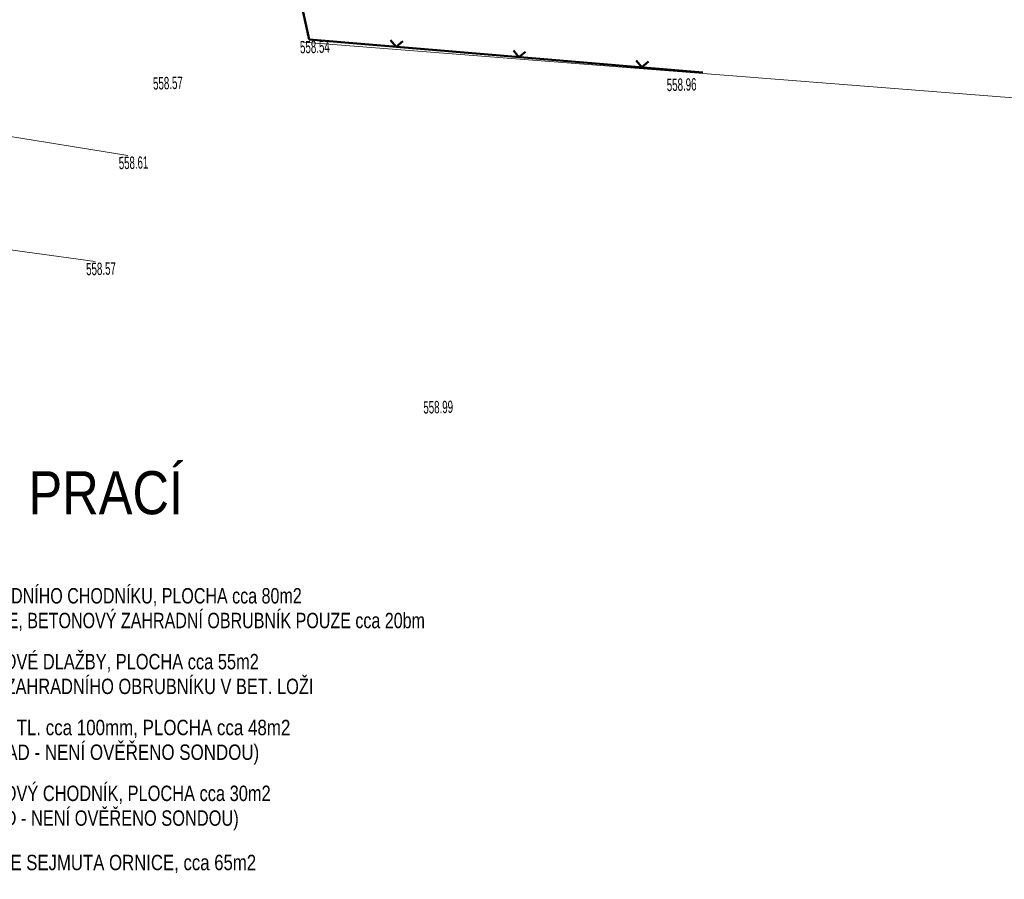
# Model space of a CAD drawing. Header units: millimetres. Extents: x -211955 to 157391, y -241491 to 94238.
# Tile 118 of 138: x 20216 to 36207, y -76272 to -62305. Entities that reach past the tile are written whole.
import ezdxf

# ---------------------------------------------------------------- set-up
doc = ezdxf.new("R2010")
doc.units = ezdxf.units.MM
doc.layers.add('XR$1$PODKLAD_1', color=7, linetype='Continuous', lineweight=25)
doc.layers.add('XR$5$SITUACE - BOURÁNÍ - LEGENDA_1', color=7, linetype='Continuous', lineweight=25)
doc.styles.add('ARIAL', font='ARIAL.TTF')
doc.styles.add('ARIALNARROW', font='ARIALN.TTF')

msp = doc.modelspace()

# ---------------------------------------------------------------- linework, layer by layer
at = {"layer": 'XR$1$PODKLAD_1', "color": 7, "linetype": 'Continuous', "lineweight": 50}
for p, q in [((24916.758, -62628.497), (23833.721, -57583.348)), ((31311.654, -63163.108), (24916.758, -62628.497)), ((26329.99, -62744.156), (26238.668, -62636.173)), ((26437.973, -62652.835), (26329.99, -62744.156)), ((28324.752, -62915.687), (28233.43, -62807.704)), ((28432.735, -62824.365), (28324.752, -62915.687)), ((30319.271, -63077.221), (30227.95, -62969.237)), ((30427.254, -62985.899), (30319.271, -63077.221))]:
    msp.add_line(p, q, dxfattribs=at)
at = {"layer": 'XR$1$PODKLAD_1', "color": 126, "linetype": 'Continuous', "lineweight": 13}
msp.add_line((52248.256, -64824.343), (24817.761, -62670.917), dxfattribs=at)
at = {"layer": 'XR$1$PODKLAD_1', "color": 7, "linetype": 'Continuous', "lineweight": 13}
for p, q in [((21971.669, -64510.689), (14429.594, -63283.777)), ((14307.319, -65247.333), (21443.431, -66234.048))]:
    msp.add_line(p, q, dxfattribs=at)

# ---------------------------------------------------------------- texts
at = {"layer": 'XR$1$PODKLAD_1', "color": 12, "linetype": 'Continuous', "lineweight": 18, "char_height": 200, "attachment_point": 5, "rotation": 1.3937829, "style": 'ARIALNARROW'}
for s, insert, width in [('\\W0.69;558.54', (25009.683, -62747.605), 554.70854), ('\\W0.69;558.57', (22623.284, -63335.825), 554.70854), ('\\W0.69;558.96', (30966.656, -63361.185), 554.70854), ('\\W0.68;558.61', (22064.593, -64629.798), 553.51224), ('\\W0.69;558.57', (21536.356, -66353.156), 554.70854), ('\\W0.69;558.99', (27012.642, -68600.618), 554.70854)]:
    msp.add_mtext(s, dxfattribs=dict(at, insert=insert, width=width))
at = {"layer": 'XR$5$SITUACE - BOURÁNÍ - LEGENDA_1', "color": 7, "linetype": 'Continuous', "lineweight": 70, "insert": (11049.057, -70350.535), "char_height": 700, "width": 12056.46505, "attachment_point": 7, "style": 'ARIAL'}
msp.add_mtext('\\W0.84;LEGENDA BOURACÍCH PRACÍ', dxfattribs=at)
at = {"layer": 'XR$5$SITUACE - BOURÁNÍ - LEGENDA_1', "color": 7, "linetype": 'Continuous', "lineweight": 13, "char_height": 250, "attachment_point": 1, "line_spacing_factor": 0.963855, "style": 'ARIALNARROW'}
for s, insert, width in [('\\W0.91;BOURÁNÍ OKAPOVÉHO CHODNÍČKU A ČÁSTI ZAHRADNÍHO CHODNÍKU, PLOCHA cca 80m2\\PBETONOVÁ DLAŽBA 500/500/50 DO PÍSKOVÉHO LOŽE, BETONOVÝ ZAHRADNÍ OBRUBNÍK POUZE cca 20bm', (13460.169, -71540.116), 14106.6091), ('\\W0.93;BOURÁNÍ ZPEVNĚNÉ PLOCHY Z BETONOVÉ ZÁMKOVÉ DLAŽBY, PLOCHA cca 55m2\\PVČETNĚ ŠTĚRKOVÉHO PODLOŽÍ A BETONOVÉHO ZAHRADNÍHO OBRUBNÍKU V BET. LOŽI', (13460.169, -72610.116), 11242.9429), ('\\W0.96;BOURÁNÍ ZPEVNĚNÉ PLOCHY Z LITÉHO BETONU, TL. cca 100mm, PLOCHA cca 48m2\\PVČ. PODKLADNÍ ŠTĚRKOVÉ VRSTVY (PŘEDPOKLAD - NENÍ OVĚŘENO SONDOU)', (13460.169, -73680.116), 11313.56106), ('\\W0.93;BOURÁNÍ ZPEVNĚNÉ ASFALTOVÉ PLOCHY - PARKOVÝ CHODNÍK, PLOCHA cca 30m2\\PVČ. PODKLADNÍ ŠTĚRKOVÉ VRSTVY (PŘEDPOKLAD - NENÍ OVĚŘENO SONDOU)', (13460.169, -74750.116), 10969.7664)]:
    msp.add_mtext(s, dxfattribs=dict(at, insert=insert, width=width))
at = {"layer": 'XR$5$SITUACE - BOURÁNÍ - LEGENDA_1', "color": 7, "linetype": 'Continuous', "lineweight": 25, "insert": (13460.169, -76170.116), "char_height": 250, "width": 10685.0431, "attachment_point": 7, "style": 'ARIALNARROW'}
msp.add_mtext('\\W0.95;HRANICE ŘEŠENÉHO ÚZEMÍ - V TÉTO PLOŠE BUDE SEJMUTA ORNICE, cca 65m2', dxfattribs=at)

doc.saveas('drawing.dxf')
